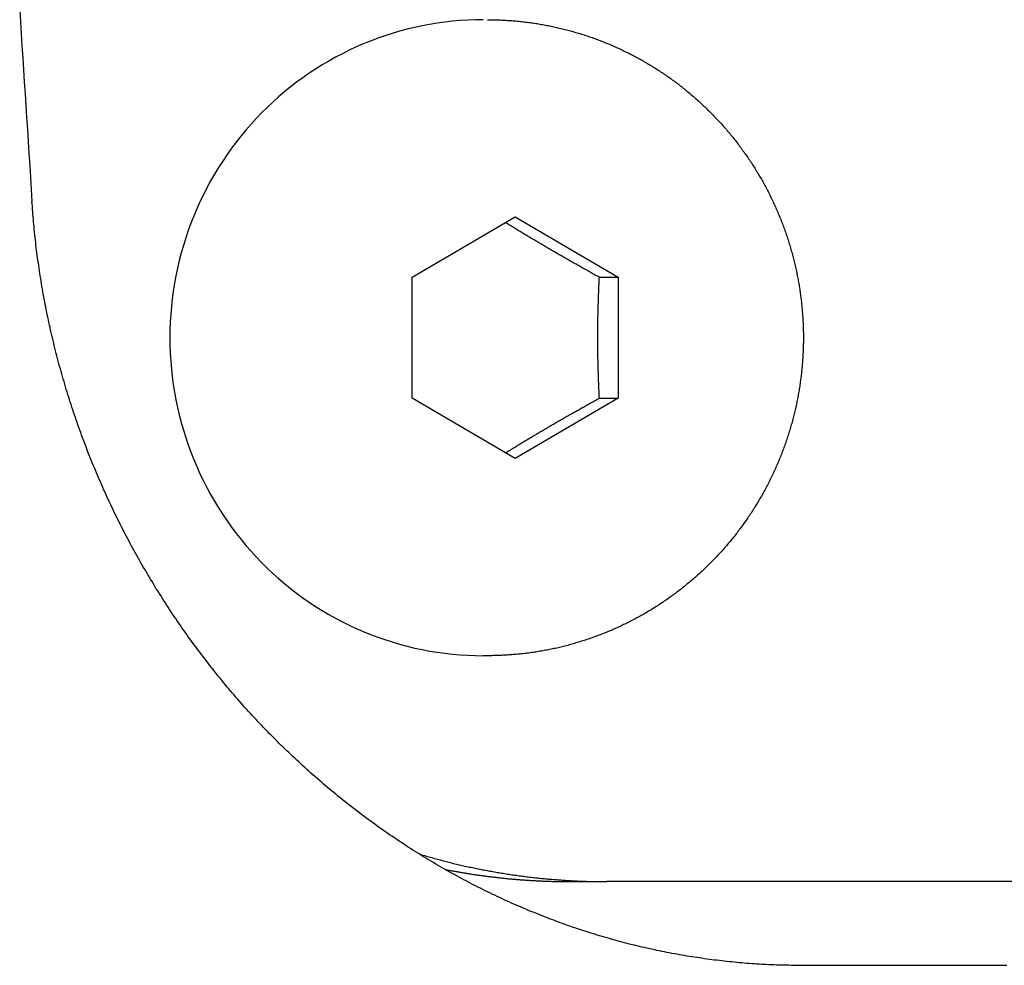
# Model space of a CAD drawing. Extents: x 668 to 3164, y 1007 to 2724.
# Tile 103 of 152: x 2986 to 2998, y 1812 to 1823. Entities that reach past the tile are written whole.
import ezdxf

# ---------------------------------------------------------------- set-up
doc = ezdxf.new("R2010")
doc.units = 0
doc.layers.add('KF_GRAVIS_12_REAR', color=7, linetype='CONTINUOUS')

# ---------------------------------------------------------------- blocks, each defined once
blk = doc.blocks.new('KF_GRAVIS_12_REAR')
at = {"layer": 'KF_GRAVIS_12_REAR'}
for p, q in [((-30.89417, -432.7783), (-29.66315, -432.05662)), ((-29.66315, -432.05662), (-28.43215, -432.77832)), ((-30.89418, -434.22168), (-30.89417, -432.7783)), ((-28.65789, -432.77832), (-28.43215, -432.77832)), ((-28.43215, -432.77832), (-28.43216, -434.2217)), ((-29.66318, -434.94338), (-30.89418, -434.22168)), ((-28.43216, -434.2217), (-29.66318, -434.94338)), ((-28.6579, -434.2217), (-28.43216, -434.2217)), ((-29.9931, -437.3), (-30.04519, -437.3)), ((-29.0021, -440), (-28.56798, -440)), ((26.58125, -440), (-28.56798, -440))]:
    blk.add_line(p, q, dxfattribs=at)
for points in [[(-35.5812, -429.582, 0), (-35.5721, -429.726, 0), (-35.5629, -429.869, 0), (-35.5538, -430.012, 0), (-35.5446, -430.155, 0), (-35.5355, -430.298, 0), (-35.5263, -430.441, 0), (-35.5171, -430.584, 0), (-35.5079, -430.727, 0), (-35.4987, -430.87, 0), (-35.4895, -431.013, 0), (-35.4803, -431.156, 0), (-35.4711, -431.299, 0), (-35.4619, -431.442, 0), (-35.4527, -431.585, 0), (-35.4434, -431.728, 0), (-35.4342, -431.871, 0)], [(-30.0452, -429.7, 0), (-30.137, -429.701, 0), (-30.2288, -429.705, 0), (-30.3205, -429.71, 0), (-30.412, -429.718, 0), (-30.5033, -429.729, 0), (-30.5943, -429.741, 0), (-30.685, -429.756, 0), (-30.7753, -429.773, 0), (-30.8651, -429.792, 0), (-30.9545, -429.814, 0), (-31.0433, -429.838, 0), (-31.1315, -429.864, 0), (-31.2191, -429.892, 0), (-31.3059, -429.922, 0), (-31.392, -429.955, 0), (-31.4773, -429.989, 0), (-31.5617, -430.026, 0), (-31.6452, -430.065, 0), (-31.7278, -430.106, 0), (-31.8093, -430.149, 0), (-31.8897, -430.194, 0), (-31.9691, -430.241, 0), (-32.0473, -430.29, 0), (-32.1243, -430.34, 0), (-32.2, -430.393, 0), (-32.2745, -430.448, 0), (-32.3476, -430.504, 0), (-32.4193, -430.563, 0), (-32.4895, -430.623, 0), (-32.5583, -430.684, 0), (-32.6256, -430.748, 0), (-32.6914, -430.813, 0), (-32.7555, -430.88, 0), (-32.818, -430.948, 0), (-32.8789, -431.018, 0), (-32.938, -431.089, 0), (-32.9954, -431.162, 0), (-33.051, -431.236, 0), (-33.1048, -431.312, 0), (-33.1568, -431.389, 0), (-33.2069, -431.467, 0), (-33.255, -431.546, 0), (-33.3013, -431.627, 0), (-33.3456, -431.709, 0), (-33.3879, -431.791, 0), (-33.4282, -431.875, 0), (-33.4664, -431.96, 0), (-33.5026, -432.046, 0), (-33.5367, -432.132, 0), (-33.5687, -432.22, 0), (-33.5986, -432.308, 0), (-33.6263, -432.397, 0), (-33.6519, -432.486, 0), (-33.6753, -432.577, 0), (-33.6965, -432.667, 0), (-33.7156, -432.759, 0), (-33.7324, -432.85, 0), (-33.747, -432.942, 0), (-33.7593, -433.035, 0), (-33.7694, -433.128, 0), (-33.7773, -433.22, 0), (-33.783, -433.314, 0), (-33.7863, -433.407, 0), (-33.7875, -433.5, 0), (-33.7863, -433.593, 0), (-33.783, -433.686, 0), (-33.7773, -433.78, 0), (-33.7694, -433.872, 0), (-33.7593, -433.965, 0), (-33.747, -434.058, 0), (-33.7324, -434.15, 0), (-33.7156, -434.241, 0), (-33.6965, -434.333, 0), (-33.6753, -434.423, 0), (-33.6519, -434.514, 0), (-33.6263, -434.603, 0), (-33.5986, -434.692, 0), (-33.5687, -434.78, 0), (-33.5367, -434.868, 0), (-33.5026, -434.954, 0), (-33.4664, -435.04, 0), (-33.4282, -435.125, 0), (-33.3879, -435.209, 0), (-33.3456, -435.291, 0), (-33.3013, -435.373, 0), (-33.255, -435.454, 0), (-33.2069, -435.533, 0), (-33.1568, -435.611, 0), (-33.1048, -435.688, 0), (-33.051, -435.764, 0), (-32.9954, -435.838, 0), (-32.938, -435.911, 0), (-32.8789, -435.982, 0), (-32.818, -436.052, 0), (-32.7555, -436.12, 0), (-32.6914, -436.187, 0), (-32.6256, -436.252, 0), (-32.5583, -436.316, 0), (-32.4895, -436.377, 0), (-32.4193, -436.437, 0), (-32.3476, -436.496, 0), (-32.2745, -436.552, 0), (-32.2, -436.607, 0), (-32.1243, -436.66, 0), (-32.0473, -436.71, 0), (-31.9691, -436.759, 0), (-31.8897, -436.806, 0), (-31.8093, -436.851, 0), (-31.7278, -436.894, 0), (-31.6452, -436.935, 0), (-31.5617, -436.974, 0), (-31.4773, -437.011, 0), (-31.392, -437.045, 0), (-31.3059, -437.078, 0), (-31.2191, -437.108, 0), (-31.1315, -437.136, 0), (-31.0433, -437.162, 0), (-30.9545, -437.186, 0), (-30.8651, -437.208, 0), (-30.7753, -437.227, 0), (-30.685, -437.244, 0), (-30.5943, -437.259, 0), (-30.5033, -437.271, 0), (-30.412, -437.282, 0), (-30.3205, -437.29, 0), (-30.2288, -437.295, 0), (-30.137, -437.299, 0), (-30.0452, -437.3, 0)], [(-29.9931, -429.7, 0), (-29.9761, -429.7, 0), (-29.9591, -429.7, 0), (-29.9421, -429.7, 0), (-29.9252, -429.701, 0), (-29.9082, -429.701, 0), (-29.8912, -429.701, 0), (-29.8742, -429.702, 0), (-29.8573, -429.702, 0), (-29.8403, -429.703, 0), (-29.8233, -429.704, 0), (-29.8064, -429.705, 0), (-29.7894, -429.706, 0), (-29.7724, -429.707, 0), (-29.7555, -429.708, 0), (-29.7386, -429.709, 0), (-29.7216, -429.71, 0), (-29.7047, -429.711, 0), (-29.6878, -429.713, 0), (-29.6708, -429.714, 0), (-29.6539, -429.715, 0), (-29.637, -429.717, 0), (-29.6201, -429.719, 0), (-29.6032, -429.72, 0), (-29.5863, -429.722, 0), (-29.5695, -429.724, 0), (-29.5526, -429.726, 0), (-29.5357, -429.728, 0), (-29.5189, -429.73, 0), (-29.502, -429.732, 0), (-29.4852, -429.735, 0), (-29.4684, -429.737, 0), (-29.4516, -429.739, 0), (-29.4348, -429.742, 0), (-29.418, -429.745, 0), (-29.4012, -429.747, 0), (-29.3845, -429.75, 0), (-29.3677, -429.753, 0), (-29.351, -429.756, 0), (-29.3343, -429.759, 0), (-29.3176, -429.762, 0), (-29.3009, -429.765, 0), (-29.2842, -429.768, 0), (-29.2675, -429.771, 0), (-29.2509, -429.774, 0), (-29.2342, -429.778, 0), (-29.2176, -429.781, 0), (-29.201, -429.785, 0), (-29.1844, -429.788, 0), (-29.1679, -429.792, 0), (-29.1513, -429.796, 0), (-29.1348, -429.8, 0), (-29.1183, -429.804, 0), (-29.1018, -429.808, 0), (-29.0853, -429.812, 0), (-29.0688, -429.816, 0), (-29.0524, -429.82, 0), (-29.036, -429.824, 0), (-29.0196, -429.829, 0), (-29.0032, -429.833, 0), (-28.9868, -429.838, 0), (-28.9705, -429.842, 0), (-28.9542, -429.847, 0), (-28.9379, -429.852, 0), (-28.9216, -429.857, 0), (-28.9053, -429.862, 0), (-28.8891, -429.866, 0), (-28.8729, -429.872, 0), (-28.8567, -429.877, 0), (-28.8405, -429.882, 0), (-28.8244, -429.887, 0), (-28.8083, -429.892, 0), (-28.7922, -429.898, 0), (-28.7762, -429.903, 0), (-28.7601, -429.909, 0), (-28.7441, -429.914, 0), (-28.7281, -429.92, 0), (-28.7122, -429.926, 0), (-28.6962, -429.932, 0), (-28.6803, -429.938, 0), (-28.6645, -429.944, 0), (-28.6486, -429.95, 0), (-28.6328, -429.956, 0), (-28.617, -429.962, 0), (-28.6012, -429.968, 0), (-28.5855, -429.975, 0), (-28.5698, -429.981, 0), (-28.5541, -429.988, 0), (-28.5385, -429.994, 0), (-28.5229, -430.001, 0), (-28.5073, -430.007, 0), (-28.4917, -430.014, 0), (-28.4762, -430.021, 0), (-28.4607, -430.028, 0), (-28.4453, -430.035, 0), (-28.4298, -430.042, 0), (-28.4144, -430.049, 0), (-28.3991, -430.056, 0), (-28.3837, -430.063, 0), (-28.3684, -430.071, 0), (-28.3532, -430.078, 0), (-28.3379, -430.086, 0), (-28.3227, -430.093, 0), (-28.3076, -430.101, 0), (-28.2925, -430.108, 0), (-28.2774, -430.116, 0), (-28.2623, -430.124, 0), (-28.2473, -430.132, 0), (-28.2323, -430.14, 0), (-28.2174, -430.148, 0), (-28.2024, -430.156, 0), (-28.1876, -430.164, 0), (-28.1727, -430.172, 0), (-28.1579, -430.18, 0), (-28.1432, -430.189, 0), (-28.1284, -430.197, 0), (-28.1137, -430.206, 0), (-28.0991, -430.214, 0), (-28.0845, -430.223, 0), (-28.0699, -430.231, 0), (-28.0554, -430.24, 0), (-28.0409, -430.249, 0), (-28.0264, -430.258, 0), (-28.012, -430.267, 0), (-27.9976, -430.276, 0), (-27.9833, -430.285, 0), (-27.969, -430.294, 0), (-27.9548, -430.303, 0), (-27.9406, -430.312, 0), (-27.9264, -430.321, 0), (-27.9123, -430.331, 0), (-27.8982, -430.34, 0), (-27.8842, -430.35, 0), (-27.8702, -430.359, 0), (-27.8562, -430.369, 0), (-27.8423, -430.379, 0), (-27.8285, -430.388, 0), (-27.8147, -430.398, 0), (-27.8009, -430.408, 0), (-27.7872, -430.418, 0), (-27.7735, -430.428, 0), (-27.7598, -430.438, 0), (-27.7463, -430.448, 0), (-27.7327, -430.458, 0), (-27.7192, -430.468, 0), (-27.7058, -430.479, 0), (-27.6924, -430.489, 0), (-27.679, -430.5, 0), (-27.6657, -430.51, 0), (-27.6525, -430.521, 0), (-27.6392, -430.531, 0), (-27.6261, -430.542, 0), (-27.613, -430.552, 0), (-27.5999, -430.563, 0), (-27.5869, -430.574, 0), (-27.5739, -430.585, 0), (-27.561, -430.596, 0), (-27.5481, -430.607, 0), (-27.5353, -430.618, 0), (-27.5226, -430.629, 0), (-27.5098, -430.64, 0), (-27.4972, -430.651, 0), (-27.4846, -430.663, 0), (-27.472, -430.674, 0), (-27.4595, -430.685, 0), (-27.447, -430.697, 0), (-27.4346, -430.708, 0), (-27.4222, -430.72, 0), (-27.4099, -430.732, 0), (-27.3977, -430.743, 0), (-27.3855, -430.755, 0), (-27.3733, -430.767, 0), (-27.3612, -430.779, 0), (-27.3492, -430.79, 0), (-27.3372, -430.802, 0), (-27.3253, -430.814, 0), (-27.3134, -430.826, 0), (-27.3015, -430.838, 0), (-27.2898, -430.851, 0), (-27.2781, -430.863, 0), (-27.2664, -430.875, 0), (-27.2548, -430.887, 0), (-27.2432, -430.9, 0), (-27.2317, -430.912, 0), (-27.2203, -430.925, 0), (-27.2089, -430.937, 0), (-27.1976, -430.95, 0), (-27.1863, -430.962, 0), (-27.1751, -430.975, 0), (-27.1639, -430.988, 0), (-27.1528, -431, 0), (-27.1417, -431.013, 0), (-27.1308, -431.026, 0), (-27.1198, -431.039, 0), (-27.1089, -431.052, 0), (-27.0981, -431.065, 0), (-27.0874, -431.078, 0), (-27.0767, -431.091, 0), (-27.066, -431.104, 0), (-27.0554, -431.117, 0), (-27.0449, -431.13, 0), (-27.0345, -431.144, 0), (-27.0241, -431.157, 0), (-27.0137, -431.17, 0), (-27.0034, -431.184, 0), (-26.9932, -431.197, 0), (-26.983, -431.211, 0), (-26.9729, -431.224, 0), (-26.9629, -431.238, 0), (-26.9529, -431.252, 0), (-26.943, -431.265, 0), (-26.9331, -431.279, 0), (-26.9233, -431.293, 0), (-26.9136, -431.307, 0), (-26.9039, -431.32, 0), (-26.8943, -431.334, 0), (-26.8848, -431.348, 0), (-26.8753, -431.362, 0), (-26.8659, -431.376, 0), (-26.8565, -431.39, 0), (-26.8472, -431.404, 0), (-26.838, -431.419, 0), (-26.8288, -431.433, 0), (-26.8197, -431.447, 0), (-26.8107, -431.461, 0), (-26.8017, -431.476, 0), (-26.7928, -431.49, 0), (-26.7839, -431.504, 0), (-26.7752, -431.519, 0), (-26.7664, -431.533, 0), (-26.7578, -431.548, 0), (-26.7492, -431.562, 0), (-26.7407, -431.577, 0), (-26.7322, -431.591, 0), (-26.7238, -431.606, 0), (-26.7155, -431.621, 0), (-26.7072, -431.635, 0), (-26.699, -431.65, 0), (-26.6909, -431.665, 0), (-26.6828, -431.68, 0), (-26.6748, -431.695, 0), (-26.6669, -431.71, 0), (-26.659, -431.724, 0), (-26.6512, -431.739, 0), (-26.6435, -431.754, 0), (-26.6358, -431.769, 0), (-26.6282, -431.785, 0), (-26.6206, -431.8, 0), (-26.6132, -431.815, 0), (-26.6058, -431.83, 0), (-26.5984, -431.845, 0), (-26.5911, -431.86, 0), (-26.5839, -431.876, 0), (-26.5768, -431.891, 0), (-26.5697, -431.906, 0), (-26.5627, -431.922, 0), (-26.5558, -431.937, 0), (-26.5489, -431.952, 0), (-26.5421, -431.968, 0), (-26.5354, -431.983, 0), (-26.5288, -431.999, 0), (-26.5222, -432.014, 0), (-26.5156, -432.03, 0), (-26.5092, -432.046, 0), (-26.5028, -432.061, 0), (-26.4965, -432.077, 0), (-26.4903, -432.092, 0), (-26.4841, -432.108, 0), (-26.478, -432.124, 0), (-26.4719, -432.14, 0), (-26.466, -432.155, 0), (-26.4601, -432.171, 0), (-26.4542, -432.187, 0), (-26.4485, -432.203, 0), (-26.4428, -432.219, 0), (-26.4372, -432.235, 0), (-26.4316, -432.251, 0), (-26.4262, -432.267, 0), (-26.4207, -432.283, 0), (-26.4154, -432.299, 0), (-26.4102, -432.315, 0), (-26.405, -432.331, 0), (-26.3998, -432.347, 0), (-26.3948, -432.363, 0), (-26.3898, -432.379, 0), (-26.3849, -432.395, 0), (-26.3801, -432.411, 0), (-26.3753, -432.427, 0), (-26.3706, -432.444, 0), (-26.366, -432.46, 0), (-26.3615, -432.476, 0), (-26.357, -432.492, 0), (-26.3526, -432.509, 0), (-26.3483, -432.525, 0), (-26.344, -432.541, 0), (-26.3398, -432.557, 0), (-26.3357, -432.574, 0), (-26.3317, -432.59, 0), (-26.3277, -432.607, 0), (-26.3238, -432.623, 0), (-26.32, -432.639, 0), (-26.3162, -432.656, 0), (-26.3126, -432.672, 0), (-26.3089, -432.689, 0), (-26.3054, -432.705, 0), (-26.302, -432.722, 0), (-26.2986, -432.738, 0), (-26.2953, -432.755, 0), (-26.292, -432.771, 0), (-26.2888, -432.788, 0), (-26.2857, -432.804, 0), (-26.2827, -432.821, 0), (-26.2798, -432.838, 0), (-26.2769, -432.854, 0), (-26.2741, -432.871, 0), (-26.2714, -432.887, 0), (-26.2687, -432.904, 0), (-26.2661, -432.921, 0), (-26.2636, -432.937, 0), (-26.2612, -432.954, 0), (-26.2588, -432.971, 0), (-26.2565, -432.988, 0), (-26.2543, -433.004, 0), (-26.2521, -433.021, 0), (-26.2501, -433.038, 0), (-26.2481, -433.054, 0), (-26.2461, -433.071, 0), (-26.2443, -433.088, 0), (-26.2425, -433.105, 0), (-26.2408, -433.121, 0), (-26.2392, -433.138, 0), (-26.2376, -433.155, 0), (-26.2361, -433.172, 0), (-26.2347, -433.189, 0), (-26.2334, -433.205, 0), (-26.2321, -433.222, 0), (-26.2309, -433.239, 0), (-26.2298, -433.256, 0), (-26.2288, -433.273, 0), (-26.2278, -433.289, 0), (-26.2269, -433.306, 0), (-26.2261, -433.323, 0), (-26.2253, -433.34, 0), (-26.2247, -433.357, 0), (-26.2241, -433.374, 0), (-26.2236, -433.39, 0), (-26.2231, -433.407, 0), (-26.2227, -433.424, 0), (-26.2224, -433.441, 0), (-26.2222, -433.458, 0), (-26.2221, -433.475, 0), (-26.222, -433.492, 0), (-26.222, -433.508, 0), (-26.2221, -433.525, 0), (-26.2222, -433.542, 0), (-26.2224, -433.559, 0), (-26.2227, -433.576, 0), (-26.2231, -433.593, 0), (-26.2235, -433.61, 0), (-26.224, -433.626, 0), (-26.2246, -433.643, 0), (-26.2253, -433.66, 0), (-26.2261, -433.677, 0), (-26.2269, -433.694, 0), (-26.2278, -433.711, 0), (-26.2287, -433.727, 0), (-26.2298, -433.744, 0), (-26.2309, -433.761, 0), (-26.2321, -433.778, 0), (-26.2333, -433.795, 0), (-26.2347, -433.811, 0), (-26.2361, -433.828, 0), (-26.2376, -433.845, 0), (-26.2391, -433.862, 0), (-26.2408, -433.879, 0), (-26.2425, -433.895, 0), (-26.2443, -433.912, 0), (-26.2461, -433.929, 0), (-26.248, -433.946, 0), (-26.25, -433.962, 0), (-26.2521, -433.979, 0), (-26.2543, -433.996, 0), (-26.2565, -434.012, 0), (-26.2588, -434.029, 0), (-26.2612, -434.046, 0), (-26.2636, -434.063, 0), (-26.2661, -434.079, 0), (-26.2687, -434.096, 0), (-26.2714, -434.113, 0), (-26.2741, -434.129, 0), (-26.2769, -434.146, 0), (-26.2798, -434.162, 0), (-26.2827, -434.179, 0), (-26.2858, -434.196, 0), (-26.2889, -434.212, 0), (-26.292, -434.229, 0), (-26.2953, -434.245, 0), (-26.2986, -434.262, 0), (-26.302, -434.278, 0), (-26.3054, -434.295, 0), (-26.309, -434.311, 0), (-26.3126, -434.328, 0), (-26.3163, -434.344, 0), (-26.32, -434.361, 0), (-26.3238, -434.377, 0), (-26.3277, -434.393, 0), (-26.3317, -434.41, 0), (-26.3358, -434.426, 0), (-26.3399, -434.443, 0), (-26.344, -434.459, 0), (-26.3483, -434.475, 0), (-26.3526, -434.491, 0), (-26.357, -434.508, 0), (-26.3615, -434.524, 0), (-26.366, -434.54, 0), (-26.3707, -434.556, 0), (-26.3753, -434.573, 0), (-26.3801, -434.589, 0), (-26.3849, -434.605, 0), (-26.3898, -434.621, 0), (-26.3948, -434.637, 0), (-26.3999, -434.653, 0), (-26.405, -434.669, 0), (-26.4102, -434.685, 0), (-26.4154, -434.701, 0), (-26.4207, -434.717, 0), (-26.4261, -434.733, 0), (-26.4316, -434.749, 0), (-26.4372, -434.765, 0), (-26.4428, -434.781, 0), (-26.4485, -434.797, 0), (-26.4542, -434.813, 0), (-26.46, -434.829, 0), (-26.4659, -434.845, 0), (-26.4719, -434.86, 0), (-26.4779, -434.876, 0), (-26.484, -434.892, 0), (-26.4902, -434.908, 0), (-26.4965, -434.923, 0), (-26.5028, -434.939, 0), (-26.5092, -434.954, 0), (-26.5156, -434.97, 0), (-26.5221, -434.986, 0), (-26.5287, -435.001, 0), (-26.5354, -435.017, 0), (-26.5421, -435.032, 0), (-26.5489, -435.048, 0), (-26.5558, -435.063, 0), (-26.5627, -435.078, 0), (-26.5697, -435.094, 0), (-26.5768, -435.109, 0), (-26.5839, -435.124, 0), (-26.5911, -435.14, 0), (-26.5984, -435.155, 0), (-26.6057, -435.17, 0), (-26.6131, -435.185, 0), (-26.6206, -435.2, 0), (-26.6282, -435.215, 0), (-26.6358, -435.231, 0), (-26.6435, -435.246, 0), (-26.6512, -435.261, 0), (-26.659, -435.275, 0), (-26.6669, -435.29, 0), (-26.6748, -435.305, 0), (-26.6828, -435.32, 0), (-26.6909, -435.335, 0), (-26.699, -435.35, 0), (-26.7072, -435.365, 0), (-26.7155, -435.379, 0), (-26.7238, -435.394, 0), (-26.7322, -435.409, 0), (-26.7407, -435.423, 0), (-26.7492, -435.438, 0), (-26.7578, -435.452, 0), (-26.7665, -435.467, 0), (-26.7752, -435.481, 0), (-26.784, -435.496, 0), (-26.7928, -435.51, 0), (-26.8017, -435.524, 0), (-26.8107, -435.539, 0), (-26.8198, -435.553, 0), (-26.8289, -435.567, 0), (-26.838, -435.581, 0), (-26.8473, -435.596, 0), (-26.8566, -435.61, 0), (-26.8659, -435.624, 0), (-26.8753, -435.638, 0), (-26.8848, -435.652, 0), (-26.8944, -435.666, 0), (-26.904, -435.68, 0), (-26.9136, -435.693, 0), (-26.9234, -435.707, 0), (-26.9332, -435.721, 0), (-26.943, -435.735, 0), (-26.9529, -435.748, 0), (-26.9629, -435.762, 0), (-26.9729, -435.776, 0), (-26.983, -435.789, 0), (-26.9932, -435.803, 0), (-27.0034, -435.816, 0), (-27.0137, -435.83, 0), (-27.024, -435.843, 0), (-27.0344, -435.856, 0), (-27.0449, -435.87, 0), (-27.0554, -435.883, 0), (-27.066, -435.896, 0), (-27.0766, -435.909, 0), (-27.0873, -435.922, 0), (-27.0981, -435.935, 0), (-27.1089, -435.948, 0), (-27.1198, -435.961, 0), (-27.1307, -435.974, 0), (-27.1417, -435.987, 0), (-27.1528, -436, 0), (-27.1639, -436.012, 0), (-27.175, -436.025, 0), (-27.1862, -436.038, 0), (-27.1975, -436.05, 0), (-27.2089, -436.063, 0), (-27.2202, -436.075, 0), (-27.2317, -436.088, 0), (-27.2432, -436.1, 0), (-27.2547, -436.113, 0), (-27.2664, -436.125, 0), (-27.278, -436.137, 0), (-27.2898, -436.149, 0), (-27.3015, -436.162, 0), (-27.3134, -436.174, 0), (-27.3252, -436.186, 0), (-27.3372, -436.198, 0), (-27.3492, -436.21, 0), (-27.3612, -436.221, 0), (-27.3733, -436.233, 0), (-27.3855, -436.245, 0), (-27.3977, -436.257, 0), (-27.4099, -436.268, 0), (-27.4223, -436.28, 0), (-27.4346, -436.292, 0), (-27.447, -436.303, 0), (-27.4595, -436.315, 0), (-27.472, -436.326, 0), (-27.4846, -436.337, 0), (-27.4972, -436.349, 0), (-27.5099, -436.36, 0), (-27.5226, -436.371, 0), (-27.5354, -436.382, 0), (-27.5482, -436.393, 0), (-27.561, -436.404, 0), (-27.574, -436.415, 0), (-27.5869, -436.426, 0), (-27.5999, -436.437, 0), (-27.613, -436.447, 0), (-27.6261, -436.458, 0), (-27.6393, -436.469, 0), (-27.6525, -436.479, 0), (-27.6658, -436.49, 0), (-27.6791, -436.5, 0), (-27.6924, -436.511, 0), (-27.7058, -436.521, 0), (-27.7193, -436.532, 0), (-27.7327, -436.542, 0), (-27.7463, -436.552, 0), (-27.7599, -436.562, 0), (-27.7735, -436.572, 0), (-27.7872, -436.582, 0), (-27.8009, -436.592, 0), (-27.8147, -436.602, 0), (-27.8285, -436.612, 0), (-27.8423, -436.621, 0), (-27.8562, -436.631, 0), (-27.8702, -436.641, 0), (-27.8842, -436.65, 0), (-27.8982, -436.66, 0), (-27.9123, -436.669, 0), (-27.9264, -436.679, 0), (-27.9406, -436.688, 0), (-27.9548, -436.697, 0), (-27.969, -436.706, 0), (-27.9833, -436.715, 0), (-27.9976, -436.724, 0), (-28.012, -436.733, 0), (-28.0264, -436.742, 0), (-28.0409, -436.751, 0), (-28.0553, -436.76, 0), (-28.0699, -436.769, 0), (-28.0844, -436.777, 0), (-28.0991, -436.786, 0), (-28.1137, -436.794, 0), (-28.1284, -436.803, 0), (-28.1431, -436.811, 0), (-28.1579, -436.82, 0), (-28.1727, -436.828, 0), (-28.1875, -436.836, 0), (-28.2024, -436.844, 0), (-28.2173, -436.852, 0), (-28.2323, -436.86, 0), (-28.2473, -436.868, 0), (-28.2623, -436.876, 0), (-28.2774, -436.884, 0), (-28.2924, -436.892, 0), (-28.3076, -436.899, 0), (-28.3227, -436.907, 0), (-28.3379, -436.914, 0), (-28.3532, -436.922, 0), (-28.3684, -436.929, 0), (-28.3837, -436.936, 0), (-28.3991, -436.944, 0), (-28.4144, -436.951, 0), (-28.4298, -436.958, 0), (-28.4453, -436.965, 0), (-28.4607, -436.972, 0), (-28.4762, -436.979, 0), (-28.4917, -436.986, 0), (-28.5073, -436.993, 0), (-28.5229, -436.999, 0), (-28.5385, -437.006, 0), (-28.5542, -437.012, 0), (-28.5698, -437.019, 0), (-28.5855, -437.025, 0), (-28.6013, -437.032, 0), (-28.617, -437.038, 0), (-28.6328, -437.044, 0), (-28.6486, -437.05, 0), (-28.6645, -437.056, 0), (-28.6804, -437.062, 0), (-28.6963, -437.068, 0), (-28.7122, -437.074, 0), (-28.7282, -437.08, 0), (-28.7441, -437.085, 0), (-28.7601, -437.091, 0), (-28.7762, -437.097, 0), (-28.7922, -437.102, 0), (-28.8083, -437.108, 0), (-28.8244, -437.113, 0), (-28.8406, -437.118, 0), (-28.8567, -437.123, 0), (-28.8729, -437.128, 0), (-28.8891, -437.134, 0), (-28.9053, -437.138, 0), (-28.9216, -437.143, 0), (-28.9379, -437.148, 0), (-28.9542, -437.153, 0), (-28.9705, -437.158, 0), (-28.9868, -437.162, 0), (-29.0032, -437.167, 0), (-29.0195, -437.171, 0), (-29.0359, -437.176, 0), (-29.0524, -437.18, 0), (-29.0688, -437.184, 0), (-29.0853, -437.188, 0), (-29.1017, -437.192, 0), (-29.1182, -437.196, 0), (-29.1348, -437.2, 0), (-29.1513, -437.204, 0), (-29.1678, -437.208, 0), (-29.1844, -437.212, 0), (-29.201, -437.215, 0), (-29.2176, -437.219, 0), (-29.2342, -437.222, 0), (-29.2509, -437.226, 0), (-29.2675, -437.229, 0), (-29.2842, -437.232, 0), (-29.3008, -437.235, 0), (-29.3175, -437.238, 0), (-29.3342, -437.242, 0), (-29.351, -437.244, 0), (-29.3677, -437.247, 0), (-29.3845, -437.25, 0), (-29.4012, -437.253, 0), (-29.418, -437.256, 0), (-29.4348, -437.258, 0), (-29.4516, -437.261, 0), (-29.4684, -437.263, 0), (-29.4852, -437.265, 0), (-29.502, -437.268, 0), (-29.5189, -437.27, 0), (-29.5357, -437.272, 0), (-29.5526, -437.274, 0), (-29.5694, -437.276, 0), (-29.5863, -437.278, 0), (-29.6032, -437.28, 0), (-29.6201, -437.281, 0), (-29.637, -437.283, 0), (-29.6539, -437.285, 0), (-29.6708, -437.286, 0), (-29.6877, -437.287, 0), (-29.7047, -437.289, 0), (-29.7216, -437.29, 0), (-29.7385, -437.291, 0), (-29.7555, -437.292, 0), (-29.7724, -437.293, 0), (-29.7894, -437.294, 0), (-29.8064, -437.295, 0), (-29.8233, -437.296, 0), (-29.8403, -437.297, 0), (-29.8573, -437.298, 0), (-29.8742, -437.298, 0), (-29.8912, -437.299, 0), (-29.9082, -437.299, 0), (-29.9252, -437.299, 0), (-29.9421, -437.3, 0), (-29.9591, -437.3, 0), (-29.9761, -437.3, 0), (-29.9931, -437.3, 0)], [(-26.2779, -441, 0), (-26.3072, -441, 0), (-26.3366, -441, 0), (-26.3659, -441, 0), (-26.3953, -440.999, 0), (-26.4247, -440.999, 0), (-26.4541, -440.998, 0), (-26.4836, -440.997, 0), (-26.513, -440.996, 0), (-26.5425, -440.996, 0), (-26.572, -440.995, 0), (-26.6015, -440.993, 0), (-26.6311, -440.992, 0), (-26.6606, -440.991, 0), (-26.6902, -440.989, 0), (-26.7198, -440.988, 0), (-26.7494, -440.986, 0), (-26.779, -440.984, 0), (-26.8086, -440.982, 0), (-26.8382, -440.98, 0), (-26.8679, -440.978, 0), (-26.8976, -440.976, 0), (-26.9272, -440.973, 0), (-26.9569, -440.971, 0), (-26.9866, -440.968, 0), (-27.0163, -440.966, 0), (-27.0461, -440.963, 0), (-27.0758, -440.96, 0), (-27.1056, -440.957, 0), (-27.1353, -440.954, 0), (-27.1651, -440.951, 0), (-27.1948, -440.947, 0), (-27.2246, -440.944, 0), (-27.2544, -440.94, 0), (-27.2842, -440.937, 0), (-27.314, -440.933, 0), (-27.3438, -440.929, 0), (-27.3736, -440.925, 0), (-27.4035, -440.921, 0), (-27.4333, -440.916, 0), (-27.4631, -440.912, 0), (-27.4929, -440.908, 0), (-27.5228, -440.903, 0), (-27.5526, -440.898, 0), (-27.5825, -440.894, 0), (-27.6123, -440.889, 0), (-27.6422, -440.884, 0), (-27.672, -440.879, 0), (-27.7019, -440.873, 0), (-27.7317, -440.868, 0), (-27.7615, -440.862, 0), (-27.7914, -440.857, 0), (-27.8212, -440.851, 0), (-27.8511, -440.845, 0), (-27.8809, -440.839, 0), (-27.9108, -440.833, 0), (-27.9406, -440.827, 0), (-27.9705, -440.821, 0), (-28.0003, -440.815, 0), (-28.0301, -440.808, 0), (-28.0599, -440.802, 0), (-28.0897, -440.795, 0), (-28.1196, -440.788, 0), (-28.1494, -440.781, 0), (-28.1792, -440.774, 0), (-28.209, -440.767, 0), (-28.2387, -440.76, 0), (-28.2685, -440.753, 0), (-28.2983, -440.745, 0), (-28.3281, -440.737, 0), (-28.3578, -440.73, 0), (-28.3875, -440.722, 0), (-28.4173, -440.714, 0), (-28.447, -440.706, 0), (-28.4767, -440.698, 0), (-28.5064, -440.69, 0), (-28.5361, -440.681, 0), (-28.5658, -440.673, 0), (-28.5954, -440.664, 0), (-28.6251, -440.655, 0), (-28.6547, -440.647, 0), (-28.6843, -440.638, 0), (-28.7139, -440.629, 0), (-28.7435, -440.62, 0), (-28.7731, -440.61, 0), (-28.8027, -440.601, 0), (-28.8322, -440.591, 0), (-28.8617, -440.582, 0), (-28.8912, -440.572, 0), (-28.9207, -440.562, 0), (-28.9502, -440.552, 0), (-28.9796, -440.542, 0), (-29.0091, -440.532, 0), (-29.0385, -440.522, 0), (-29.0678, -440.511, 0), (-29.0972, -440.501, 0), (-29.1265, -440.49, 0), (-29.1558, -440.48, 0), (-29.1851, -440.469, 0), (-29.2144, -440.458, 0), (-29.2436, -440.447, 0), (-29.2728, -440.436, 0), (-29.302, -440.424, 0), (-29.3312, -440.413, 0), (-29.3603, -440.402, 0), (-29.3894, -440.39, 0), (-29.4185, -440.378, 0), (-29.4476, -440.366, 0), (-29.4766, -440.355, 0), (-29.5056, -440.343, 0), (-29.5346, -440.33, 0), (-29.5635, -440.318, 0), (-29.5925, -440.306, 0), (-29.6214, -440.293, 0), (-29.6502, -440.281, 0), (-29.6791, -440.268, 0), (-29.7079, -440.255, 0), (-29.7366, -440.242, 0), (-29.7654, -440.229, 0), (-29.7941, -440.216, 0), (-29.8228, -440.203, 0), (-29.8514, -440.19, 0), (-29.88, -440.176, 0), (-29.9086, -440.163, 0), (-29.9372, -440.149, 0), (-29.9657, -440.135, 0), (-29.9942, -440.122, 0), (-30.0226, -440.108, 0), (-30.051, -440.094, 0), (-30.0794, -440.079, 0), (-30.1078, -440.065, 0), (-30.1361, -440.051, 0), (-30.1644, -440.036, 0), (-30.1926, -440.022, 0), (-30.2208, -440.007, 0), (-30.249, -439.992, 0), (-30.2771, -439.977, 0), (-30.3052, -439.962, 0), (-30.3333, -439.947, 0), (-30.3613, -439.932, 0), (-30.3893, -439.916, 0), (-30.4172, -439.901, 0), (-30.4451, -439.885, 0), (-30.473, -439.87, 0), (-30.5008, -439.854, 0), (-30.5286, -439.838, 0), (-30.5563, -439.822, 0), (-30.584, -439.806, 0), (-30.6117, -439.79, 0), (-30.6393, -439.773, 0), (-30.6669, -439.757, 0), (-30.6944, -439.741, 0), (-30.7219, -439.724, 0), (-30.7494, -439.707, 0), (-30.7768, -439.69, 0), (-30.8042, -439.673, 0), (-30.8315, -439.656, 0), (-30.8588, -439.639, 0), (-30.886, -439.622, 0), (-30.9132, -439.605, 0), (-30.9404, -439.587, 0), (-30.9675, -439.57, 0), (-30.9945, -439.552, 0), (-31.0215, -439.534, 0), (-31.0485, -439.516, 0), (-31.0754, -439.498, 0), (-31.1023, -439.48, 0), (-31.1291, -439.462, 0), (-31.1559, -439.444, 0), (-31.1826, -439.426, 0), (-31.2093, -439.407, 0), (-31.2359, -439.389, 0), (-31.2624, -439.37, 0), (-31.2889, -439.351, 0), (-31.3154, -439.332, 0), (-31.3417, -439.313, 0), (-31.3681, -439.294, 0), (-31.3943, -439.275, 0), (-31.4205, -439.256, 0), (-31.4466, -439.236, 0), (-31.4727, -439.217, 0), (-31.4987, -439.198, 0), (-31.5247, -439.178, 0), (-31.5506, -439.158, 0), (-31.5764, -439.138, 0), (-31.6021, -439.119, 0), (-31.6278, -439.099, 0), (-31.6535, -439.078, 0), (-31.679, -439.058, 0), (-31.7045, -439.038, 0), (-31.73, -439.018, 0), (-31.7554, -438.997, 0), (-31.7807, -438.977, 0), (-31.8059, -438.956, 0), (-31.8311, -438.935, 0), (-31.8562, -438.915, 0), (-31.8813, -438.894, 0), (-31.9062, -438.873, 0), (-31.9311, -438.852, 0), (-31.956, -438.831, 0), (-31.9808, -438.809, 0), (-32.0055, -438.788, 0), (-32.0301, -438.767, 0), (-32.0547, -438.745, 0), (-32.0792, -438.724, 0), (-32.1036, -438.702, 0), (-32.128, -438.68, 0), (-32.1523, -438.658, 0), (-32.1765, -438.636, 0), (-32.2007, -438.614, 0), (-32.2247, -438.592, 0), (-32.2488, -438.57, 0), (-32.2727, -438.548, 0), (-32.2966, -438.526, 0), (-32.3204, -438.503, 0), (-32.3441, -438.481, 0), (-32.3677, -438.458, 0), (-32.3913, -438.435, 0), (-32.4148, -438.413, 0), (-32.4383, -438.39, 0), (-32.4616, -438.367, 0), (-32.4849, -438.344, 0), (-32.5081, -438.321, 0), (-32.5312, -438.298, 0), (-32.5543, -438.275, 0), (-32.5773, -438.251, 0), (-32.6002, -438.228, 0), (-32.623, -438.204, 0), (-32.6458, -438.181, 0), (-32.6684, -438.157, 0), (-32.691, -438.134, 0), (-32.7135, -438.11, 0), (-32.736, -438.086, 0), (-32.7584, -438.062, 0), (-32.7806, -438.038, 0), (-32.8029, -438.014, 0), (-32.825, -437.99, 0), (-32.847, -437.966, 0), (-32.869, -437.941, 0), (-32.8909, -437.917, 0), (-32.9127, -437.893, 0), (-32.9344, -437.868, 0), (-32.9561, -437.844, 0), (-32.9776, -437.819, 0), (-32.9991, -437.794, 0), (-33.0205, -437.769, 0), (-33.0418, -437.745, 0), (-33.0631, -437.72, 0), (-33.0842, -437.695, 0), (-33.1053, -437.67, 0), (-33.1263, -437.644, 0), (-33.1472, -437.619, 0), (-33.168, -437.594, 0), (-33.1888, -437.568, 0), (-33.2095, -437.543, 0), (-33.2301, -437.517, 0), (-33.2506, -437.492, 0), (-33.271, -437.466, 0), (-33.2913, -437.44, 0), (-33.3116, -437.415, 0), (-33.3318, -437.389, 0), (-33.3519, -437.363, 0), (-33.3719, -437.337, 0), (-33.3918, -437.311, 0), (-33.4117, -437.284, 0), (-33.4314, -437.258, 0), (-33.4511, -437.232, 0), (-33.4707, -437.206, 0), (-33.4902, -437.179, 0), (-33.5096, -437.153, 0), (-33.529, -437.126, 0), (-33.5482, -437.099, 0), (-33.5674, -437.073, 0), (-33.5865, -437.046, 0), (-33.6055, -437.019, 0), (-33.6244, -436.992, 0), (-33.6432, -436.965, 0), (-33.6619, -436.938, 0), (-33.6806, -436.911, 0), (-33.6991, -436.884, 0), (-33.7176, -436.857, 0), (-33.7359, -436.83, 0), (-33.7542, -436.802, 0), (-33.7724, -436.775, 0), (-33.7905, -436.748, 0), (-33.8085, -436.72, 0), (-33.8265, -436.693, 0), (-33.8443, -436.665, 0), (-33.8621, -436.638, 0), (-33.8797, -436.61, 0), (-33.8973, -436.582, 0), (-33.9147, -436.554, 0), (-33.9321, -436.526, 0), (-33.9494, -436.499, 0), (-33.9666, -436.471, 0), (-33.9837, -436.443, 0), (-34.0007, -436.415, 0), (-34.0176, -436.387, 0), (-34.0344, -436.358, 0), (-34.0511, -436.33, 0), (-34.0678, -436.302, 0), (-34.0843, -436.274, 0), (-34.1007, -436.246, 0), (-34.1171, -436.217, 0), (-34.1333, -436.189, 0), (-34.1495, -436.16, 0), (-34.1655, -436.132, 0), (-34.1815, -436.103, 0), (-34.1973, -436.075, 0), (-34.2131, -436.046, 0), (-34.2288, -436.018, 0), (-34.2443, -435.989, 0), (-34.2598, -435.96, 0), (-34.2751, -435.931, 0), (-34.2904, -435.903, 0), (-34.3056, -435.874, 0), (-34.3207, -435.845, 0), (-34.3356, -435.816, 0), (-34.3505, -435.787, 0), (-34.3653, -435.758, 0), (-34.3799, -435.729, 0), (-34.3945, -435.7, 0), (-34.409, -435.671, 0), (-34.4233, -435.642, 0), (-34.4376, -435.613, 0), (-34.4517, -435.584, 0), (-34.4658, -435.554, 0), (-34.4798, -435.525, 0), (-34.4936, -435.496, 0), (-34.5074, -435.467, 0), (-34.521, -435.437, 0), (-34.5345, -435.408, 0), (-34.548, -435.379, 0), (-34.5613, -435.349, 0), (-34.5746, -435.32, 0), (-34.5877, -435.29, 0), (-34.6008, -435.261, 0), (-34.6138, -435.231, 0), (-34.6266, -435.202, 0), (-34.6394, -435.172, 0), (-34.6521, -435.142, 0), (-34.6646, -435.113, 0), (-34.6771, -435.083, 0), (-34.6895, -435.053, 0), (-34.7017, -435.024, 0), (-34.7139, -434.994, 0), (-34.726, -434.964, 0), (-34.738, -434.934, 0), (-34.7499, -434.904, 0), (-34.7617, -434.874, 0), (-34.7734, -434.844, 0), (-34.7849, -434.814, 0), (-34.7964, -434.784, 0), (-34.8078, -434.754, 0), (-34.8191, -434.724, 0), (-34.8303, -434.694, 0), (-34.8414, -434.664, 0), (-34.8524, -434.633, 0), (-34.8633, -434.603, 0), (-34.8741, -434.573, 0), (-34.8849, -434.543, 0), (-34.8955, -434.513, 0), (-34.906, -434.482, 0), (-34.9164, -434.452, 0), (-34.9267, -434.422, 0), (-34.9369, -434.391, 0), (-34.947, -434.361, 0), (-34.957, -434.33, 0), (-34.967, -434.3, 0), (-34.9768, -434.27, 0), (-34.9865, -434.239, 0), (-34.9961, -434.209, 0), (-35.0056, -434.178, 0), (-35.0151, -434.148, 0), (-35.0244, -434.117, 0), (-35.0336, -434.086, 0), (-35.0427, -434.056, 0), (-35.0517, -434.025, 0), (-35.0607, -433.995, 0), (-35.0695, -433.964, 0), (-35.0782, -433.933, 0), (-35.0868, -433.903, 0), (-35.0954, -433.872, 0), (-35.1038, -433.841, 0), (-35.1121, -433.811, 0), (-35.1203, -433.78, 0), (-35.1285, -433.749, 0), (-35.1365, -433.718, 0), (-35.1444, -433.688, 0), (-35.1523, -433.657, 0), (-35.16, -433.626, 0), (-35.1676, -433.595, 0), (-35.1751, -433.564, 0), (-35.1826, -433.534, 0), (-35.1899, -433.503, 0), (-35.1971, -433.472, 0), (-35.2042, -433.441, 0), (-35.2113, -433.41, 0), (-35.2182, -433.379, 0), (-35.225, -433.349, 0), (-35.2317, -433.318, 0), (-35.2383, -433.287, 0), (-35.2449, -433.256, 0), (-35.2513, -433.225, 0), (-35.2576, -433.194, 0), (-35.2638, -433.163, 0), (-35.2699, -433.132, 0), (-35.276, -433.102, 0), (-35.2819, -433.071, 0), (-35.2877, -433.04, 0), (-35.2934, -433.009, 0), (-35.299, -432.978, 0), (-35.3045, -432.947, 0), (-35.3099, -432.916, 0), (-35.3152, -432.885, 0), (-35.3204, -432.854, 0), (-35.3255, -432.824, 0), (-35.3305, -432.793, 0), (-35.3354, -432.762, 0), (-35.3402, -432.731, 0), (-35.3449, -432.7, 0), (-35.3495, -432.669, 0), (-35.354, -432.638, 0), (-35.3584, -432.607, 0), (-35.3627, -432.577, 0), (-35.3669, -432.546, 0), (-35.371, -432.515, 0), (-35.375, -432.484, 0), (-35.3789, -432.453, 0), (-35.3827, -432.422, 0), (-35.3864, -432.392, 0), (-35.39, -432.361, 0), (-35.3935, -432.33, 0), (-35.3969, -432.299, 0), (-35.4002, -432.269, 0), (-35.4034, -432.238, 0), (-35.4065, -432.207, 0), (-35.4095, -432.177, 0), (-35.4124, -432.146, 0), (-35.4152, -432.115, 0), (-35.4179, -432.085, 0), (-35.4206, -432.054, 0), (-35.4231, -432.023, 0), (-35.4255, -431.993, 0), (-35.4278, -431.962, 0), (-35.43, -431.932, 0), (-35.4321, -431.901, 0), (-35.4342, -431.871, 0)], [(-28.6579, -432.778, 0), (-28.6723, -432.77, 0), (-28.6866, -432.762, 0), (-28.7008, -432.755, 0), (-28.7148, -432.747, 0), (-28.7288, -432.739, 0), (-28.7426, -432.731, 0), (-28.7563, -432.724, 0), (-28.7698, -432.716, 0), (-28.7833, -432.709, 0), (-28.7966, -432.701, 0), (-28.8099, -432.694, 0), (-28.823, -432.686, 0), (-28.8361, -432.679, 0), (-28.849, -432.672, 0), (-28.8619, -432.665, 0), (-28.8747, -432.657, 0), (-28.8874, -432.65, 0), (-28.9, -432.643, 0), (-28.9125, -432.636, 0), (-28.9249, -432.629, 0), (-28.9373, -432.622, 0), (-28.9496, -432.615, 0), (-28.9618, -432.608, 0), (-28.9739, -432.601, 0), (-28.986, -432.594, 0), (-28.998, -432.588, 0), (-29.01, -432.581, 0), (-29.0218, -432.574, 0), (-29.0337, -432.567, 0), (-29.0454, -432.561, 0), (-29.0571, -432.554, 0), (-29.0688, -432.547, 0), (-29.0804, -432.541, 0), (-29.092, -432.534, 0), (-29.1035, -432.527, 0), (-29.115, -432.521, 0), (-29.1264, -432.514, 0), (-29.1378, -432.508, 0), (-29.1491, -432.501, 0), (-29.1605, -432.494, 0), (-29.1717, -432.488, 0), (-29.183, -432.481, 0), (-29.1942, -432.475, 0), (-29.2054, -432.468, 0), (-29.2165, -432.462, 0), (-29.2277, -432.456, 0), (-29.2388, -432.449, 0), (-29.2499, -432.443, 0), (-29.2609, -432.436, 0), (-29.272, -432.43, 0), (-29.283, -432.423, 0), (-29.294, -432.417, 0), (-29.305, -432.41, 0), (-29.316, -432.404, 0), (-29.327, -432.397, 0), (-29.338, -432.391, 0), (-29.349, -432.384, 0), (-29.3599, -432.378, 0), (-29.3709, -432.371, 0), (-29.3818, -432.365, 0), (-29.3928, -432.359, 0), (-29.4038, -432.352, 0), (-29.4147, -432.345, 0), (-29.4257, -432.339, 0), (-29.4367, -432.332, 0), (-29.4477, -432.326, 0), (-29.4587, -432.319, 0), (-29.4697, -432.313, 0), (-29.4807, -432.306, 0), (-29.4918, -432.3, 0), (-29.5028, -432.293, 0), (-29.5139, -432.286, 0), (-29.525, -432.28, 0), (-29.5362, -432.273, 0), (-29.5473, -432.266, 0), (-29.5585, -432.259, 0), (-29.5697, -432.253, 0), (-29.581, -432.246, 0), (-29.5923, -432.239, 0), (-29.6036, -432.232, 0), (-29.615, -432.225, 0), (-29.6264, -432.218, 0), (-29.6378, -432.211, 0), (-29.6493, -432.204, 0), (-29.6608, -432.197, 0), (-29.6724, -432.19, 0), (-29.684, -432.183, 0), (-29.6957, -432.176, 0), (-29.7075, -432.169, 0), (-29.7193, -432.162, 0), (-29.7311, -432.154, 0), (-29.743, -432.147, 0), (-29.755, -432.14, 0), (-29.7671, -432.132, 0), (-29.7792, -432.125, 0)], [(-28.6579, -434.222, 0), (-28.6588, -434.204, 0), (-28.6596, -434.187, 0), (-28.6604, -434.17, 0), (-28.6612, -434.153, 0), (-28.662, -434.136, 0), (-28.6628, -434.119, 0), (-28.6635, -434.103, 0), (-28.6642, -434.086, 0), (-28.6649, -434.07, 0), (-28.6655, -434.054, 0), (-28.6662, -434.038, 0), (-28.6668, -434.022, 0), (-28.6674, -434.006, 0), (-28.668, -433.99, 0), (-28.6686, -433.974, 0), (-28.6691, -433.959, 0), (-28.6696, -433.943, 0), (-28.6702, -433.928, 0), (-28.6706, -433.913, 0), (-28.6711, -433.897, 0), (-28.6716, -433.882, 0), (-28.672, -433.867, 0), (-28.6724, -433.852, 0), (-28.6728, -433.837, 0), (-28.6732, -433.823, 0), (-28.6735, -433.808, 0), (-28.6739, -433.793, 0), (-28.6742, -433.778, 0), (-28.6745, -433.764, 0), (-28.6748, -433.749, 0), (-28.6751, -433.735, 0), (-28.6754, -433.72, 0), (-28.6756, -433.706, 0), (-28.6758, -433.692, 0), (-28.676, -433.677, 0), (-28.6762, -433.663, 0), (-28.6764, -433.649, 0), (-28.6766, -433.634, 0), (-28.6767, -433.62, 0), (-28.6768, -433.606, 0), (-28.6769, -433.592, 0), (-28.677, -433.578, 0), (-28.6771, -433.564, 0), (-28.6772, -433.549, 0), (-28.6772, -433.535, 0), (-28.6773, -433.521, 0), (-28.6773, -433.507, 0), (-28.6773, -433.493, 0), (-28.6773, -433.479, 0), (-28.6772, -433.465, 0), (-28.6772, -433.451, 0), (-28.6771, -433.437, 0), (-28.677, -433.422, 0), (-28.6769, -433.408, 0), (-28.6768, -433.394, 0), (-28.6767, -433.38, 0), (-28.6766, -433.366, 0), (-28.6764, -433.351, 0), (-28.6762, -433.337, 0), (-28.676, -433.323, 0), (-28.6758, -433.309, 0), (-28.6756, -433.294, 0), (-28.6754, -433.28, 0), (-28.6751, -433.265, 0), (-28.6748, -433.251, 0), (-28.6745, -433.236, 0), (-28.6742, -433.222, 0), (-28.6739, -433.207, 0), (-28.6735, -433.192, 0), (-28.6732, -433.178, 0), (-28.6728, -433.163, 0), (-28.6724, -433.148, 0), (-28.672, -433.133, 0), (-28.6716, -433.118, 0), (-28.6711, -433.103, 0), (-28.6706, -433.087, 0), (-28.6701, -433.072, 0), (-28.6696, -433.057, 0), (-28.6691, -433.041, 0), (-28.6686, -433.026, 0), (-28.668, -433.01, 0), (-28.6674, -432.994, 0), (-28.6668, -432.978, 0), (-28.6662, -432.962, 0), (-28.6655, -432.946, 0), (-28.6649, -432.93, 0), (-28.6642, -432.914, 0), (-28.6635, -432.897, 0), (-28.6627, -432.881, 0), (-28.662, -432.864, 0), (-28.6612, -432.847, 0), (-28.6604, -432.83, 0), (-28.6596, -432.813, 0), (-28.6588, -432.796, 0), (-28.6579, -432.778, 0)], [(-29.7792, -434.875, 0), (-29.7671, -434.868, 0), (-29.755, -434.86, 0), (-29.743, -434.853, 0), (-29.7311, -434.846, 0), (-29.7193, -434.838, 0), (-29.7075, -434.831, 0), (-29.6957, -434.824, 0), (-29.6841, -434.817, 0), (-29.6724, -434.81, 0), (-29.6608, -434.803, 0), (-29.6493, -434.796, 0), (-29.6378, -434.789, 0), (-29.6264, -434.782, 0), (-29.615, -434.775, 0), (-29.6036, -434.768, 0), (-29.5923, -434.761, 0), (-29.581, -434.754, 0), (-29.5698, -434.747, 0), (-29.5585, -434.741, 0), (-29.5474, -434.734, 0), (-29.5362, -434.727, 0), (-29.5251, -434.72, 0), (-29.5139, -434.714, 0), (-29.5029, -434.707, 0), (-29.4918, -434.7, 0), (-29.4807, -434.694, 0), (-29.4697, -434.687, 0), (-29.4587, -434.681, 0), (-29.4477, -434.674, 0), (-29.4367, -434.668, 0), (-29.4257, -434.661, 0), (-29.4147, -434.655, 0), (-29.4038, -434.648, 0), (-29.3928, -434.641, 0), (-29.3819, -434.635, 0), (-29.3709, -434.629, 0), (-29.3599, -434.622, 0), (-29.349, -434.616, 0), (-29.338, -434.609, 0), (-29.327, -434.603, 0), (-29.316, -434.596, 0), (-29.3051, -434.59, 0), (-29.294, -434.583, 0), (-29.283, -434.577, 0), (-29.272, -434.57, 0), (-29.261, -434.564, 0), (-29.2499, -434.557, 0), (-29.2388, -434.551, 0), (-29.2277, -434.545, 0), (-29.2166, -434.538, 0), (-29.2054, -434.532, 0), (-29.1942, -434.525, 0), (-29.183, -434.519, 0), (-29.1718, -434.512, 0), (-29.1605, -434.506, 0), (-29.1492, -434.499, 0), (-29.1378, -434.492, 0), (-29.1264, -434.486, 0), (-29.115, -434.479, 0), (-29.1035, -434.473, 0), (-29.092, -434.466, 0), (-29.0804, -434.459, 0), (-29.0688, -434.453, 0), (-29.0572, -434.446, 0), (-29.0454, -434.439, 0), (-29.0337, -434.433, 0), (-29.0219, -434.426, 0), (-29.01, -434.419, 0), (-28.998, -434.412, 0), (-28.986, -434.406, 0), (-28.9739, -434.399, 0), (-28.9618, -434.392, 0), (-28.9496, -434.385, 0), (-28.9373, -434.378, 0), (-28.9249, -434.371, 0), (-28.9125, -434.364, 0), (-28.9, -434.357, 0), (-28.8874, -434.35, 0), (-28.8747, -434.343, 0), (-28.8619, -434.335, 0), (-28.8491, -434.328, 0), (-28.8361, -434.321, 0), (-28.823, -434.314, 0), (-28.8099, -434.306, 0), (-28.7967, -434.299, 0), (-28.7833, -434.291, 0), (-28.7698, -434.284, 0), (-28.7563, -434.276, 0), (-28.7426, -434.269, 0), (-28.7288, -434.261, 0), (-28.7149, -434.253, 0), (-28.7008, -434.245, 0), (-28.6866, -434.238, 0), (-28.6723, -434.23, 0), (-28.6579, -434.222, 0)], [(-30.8119, -439.669, 0), (-30.7948, -439.674, 0), (-30.7778, -439.679, 0), (-30.7607, -439.684, 0), (-30.7436, -439.689, 0), (-30.7265, -439.694, 0), (-30.7094, -439.699, 0), (-30.6923, -439.704, 0), (-30.6752, -439.709, 0), (-30.6581, -439.713, 0), (-30.6409, -439.718, 0), (-30.6238, -439.723, 0), (-30.6066, -439.728, 0), (-30.5894, -439.732, 0), (-30.5722, -439.737, 0), (-30.555, -439.741, 0), (-30.5378, -439.746, 0), (-30.5206, -439.75, 0), (-30.5034, -439.755, 0), (-30.4861, -439.759, 0), (-30.4689, -439.764, 0), (-30.4516, -439.768, 0), (-30.4344, -439.772, 0), (-30.4171, -439.777, 0), (-30.3998, -439.781, 0), (-30.3825, -439.785, 0), (-30.3652, -439.789, 0), (-30.3479, -439.793, 0), (-30.3306, -439.797, 0), (-30.3133, -439.801, 0), (-30.2959, -439.805, 0), (-30.2786, -439.809, 0), (-30.2612, -439.813, 0), (-30.2438, -439.817, 0), (-30.2265, -439.821, 0), (-30.2091, -439.825, 0), (-30.1917, -439.828, 0), (-30.1743, -439.832, 0), (-30.1569, -439.836, 0), (-30.1395, -439.839, 0), (-30.1221, -439.843, 0), (-30.1046, -439.846, 0), (-30.0872, -439.85, 0), (-30.0697, -439.853, 0), (-30.0523, -439.857, 0), (-30.0348, -439.86, 0), (-30.0174, -439.863, 0), (-29.9999, -439.867, 0), (-29.9824, -439.87, 0), (-29.9649, -439.873, 0), (-29.9474, -439.876, 0), (-29.9299, -439.88, 0), (-29.9124, -439.883, 0), (-29.8949, -439.886, 0), (-29.8773, -439.889, 0), (-29.8598, -439.892, 0), (-29.8423, -439.895, 0), (-29.8247, -439.898, 0), (-29.8072, -439.9, 0), (-29.7896, -439.903, 0), (-29.772, -439.906, 0), (-29.7545, -439.909, 0), (-29.7369, -439.911, 0), (-29.7193, -439.914, 0), (-29.7017, -439.917, 0), (-29.6841, -439.919, 0), (-29.6665, -439.922, 0), (-29.6489, -439.924, 0), (-29.6313, -439.927, 0), (-29.6137, -439.929, 0), (-29.5961, -439.932, 0), (-29.5785, -439.934, 0), (-29.5608, -439.936, 0), (-29.5432, -439.938, 0), (-29.5255, -439.941, 0), (-29.5079, -439.943, 0), (-29.4902, -439.945, 0), (-29.4726, -439.947, 0), (-29.4549, -439.949, 0), (-29.4373, -439.951, 0), (-29.4196, -439.953, 0), (-29.4019, -439.955, 0), (-29.3842, -439.957, 0), (-29.3666, -439.959, 0), (-29.3489, -439.961, 0), (-29.3312, -439.962, 0), (-29.3135, -439.964, 0), (-29.2958, -439.966, 0), (-29.2781, -439.967, 0), (-29.2604, -439.969, 0), (-29.2427, -439.971, 0), (-29.2249, -439.972, 0), (-29.2072, -439.974, 0), (-29.1895, -439.975, 0), (-29.1718, -439.976, 0), (-29.1541, -439.978, 0), (-29.1363, -439.979, 0), (-29.1186, -439.98, 0), (-29.1009, -439.982, 0), (-29.0831, -439.983, 0), (-29.0654, -439.984, 0), (-29.0476, -439.985, 0), (-29.0299, -439.986, 0), (-29.0122, -439.987, 0), (-28.9944, -439.988, 0), (-28.9767, -439.989, 0), (-28.9589, -439.99, 0), (-28.9411, -439.991, 0), (-28.9234, -439.992, 0), (-28.9056, -439.993, 0), (-28.8879, -439.993, 0), (-28.8701, -439.994, 0), (-28.8523, -439.995, 0), (-28.8346, -439.995, 0), (-28.8168, -439.996, 0), (-28.799, -439.997, 0), (-28.7813, -439.997, 0), (-28.7635, -439.998, 0), (-28.7457, -439.998, 0), (-28.728, -439.998, 0), (-28.7102, -439.999, 0), (-28.6924, -439.999, 0), (-28.6746, -439.999, 0), (-28.6569, -439.999, 0), (-28.6391, -440, 0), (-28.6213, -440, 0), (-28.6035, -440, 0), (-28.5858, -440, 0), (-28.568, -440, 0)], [(-30.5007, -439.854, 0), (-30.4891, -439.856, 0), (-30.4775, -439.858, 0), (-30.466, -439.861, 0), (-30.4544, -439.863, 0), (-30.4428, -439.865, 0), (-30.4312, -439.867, 0), (-30.4196, -439.869, 0), (-30.408, -439.872, 0), (-30.3965, -439.874, 0), (-30.3849, -439.876, 0), (-30.3733, -439.878, 0), (-30.3617, -439.88, 0), (-30.3501, -439.882, 0), (-30.3384, -439.884, 0), (-30.3268, -439.886, 0), (-30.3152, -439.888, 0), (-30.3036, -439.89, 0), (-30.292, -439.892, 0), (-30.2804, -439.894, 0), (-30.2687, -439.896, 0), (-30.2571, -439.898, 0), (-30.2455, -439.9, 0), (-30.2339, -439.902, 0), (-30.2222, -439.903, 0), (-30.2106, -439.905, 0), (-30.1989, -439.907, 0), (-30.1873, -439.909, 0), (-30.1756, -439.911, 0), (-30.164, -439.913, 0), (-30.1523, -439.914, 0), (-30.1407, -439.916, 0), (-30.129, -439.918, 0), (-30.1174, -439.919, 0), (-30.1057, -439.921, 0), (-30.094, -439.923, 0), (-30.0824, -439.924, 0), (-30.0707, -439.926, 0), (-30.059, -439.928, 0), (-30.0474, -439.929, 0), (-30.0357, -439.931, 0), (-30.024, -439.932, 0), (-30.0123, -439.934, 0), (-30.0006, -439.935, 0), (-29.989, -439.937, 0), (-29.9773, -439.938, 0), (-29.9656, -439.94, 0), (-29.9539, -439.941, 0), (-29.9422, -439.943, 0), (-29.9305, -439.944, 0), (-29.9188, -439.946, 0), (-29.9071, -439.947, 0), (-29.8954, -439.948, 0), (-29.8837, -439.95, 0), (-29.872, -439.951, 0), (-29.8603, -439.952, 0), (-29.8486, -439.954, 0), (-29.8369, -439.955, 0), (-29.8251, -439.956, 0), (-29.8134, -439.957, 0), (-29.8017, -439.959, 0), (-29.79, -439.96, 0), (-29.7783, -439.961, 0), (-29.7666, -439.962, 0), (-29.7548, -439.963, 0), (-29.7431, -439.965, 0), (-29.7314, -439.966, 0), (-29.7196, -439.967, 0), (-29.7079, -439.968, 0), (-29.6962, -439.969, 0), (-29.6844, -439.97, 0), (-29.6727, -439.971, 0), (-29.661, -439.972, 0), (-29.6492, -439.973, 0), (-29.6375, -439.974, 0), (-29.6258, -439.975, 0), (-29.614, -439.976, 0), (-29.6023, -439.977, 0), (-29.5905, -439.978, 0), (-29.5788, -439.979, 0), (-29.567, -439.979, 0), (-29.5553, -439.98, 0), (-29.5435, -439.981, 0), (-29.5318, -439.982, 0), (-29.52, -439.983, 0), (-29.5083, -439.983, 0), (-29.4965, -439.984, 0), (-29.4847, -439.985, 0), (-29.473, -439.986, 0), (-29.4612, -439.986, 0), (-29.4495, -439.987, 0), (-29.4377, -439.988, 0), (-29.426, -439.988, 0), (-29.4142, -439.989, 0), (-29.4024, -439.99, 0), (-29.3907, -439.99, 0), (-29.3789, -439.991, 0), (-29.3671, -439.991, 0), (-29.3554, -439.992, 0), (-29.3436, -439.992, 0), (-29.3318, -439.993, 0), (-29.3201, -439.993, 0), (-29.3083, -439.994, 0), (-29.2965, -439.994, 0), (-29.2847, -439.995, 0), (-29.273, -439.995, 0), (-29.2612, -439.996, 0), (-29.2494, -439.996, 0), (-29.2377, -439.996, 0), (-29.2259, -439.997, 0), (-29.2141, -439.997, 0), (-29.2023, -439.997, 0), (-29.1906, -439.998, 0), (-29.1788, -439.998, 0), (-29.167, -439.998, 0), (-29.1552, -439.998, 0), (-29.1434, -439.999, 0), (-29.1317, -439.999, 0), (-29.1199, -439.999, 0), (-29.1081, -439.999, 0), (-29.0963, -439.999, 0), (-29.0846, -440, 0), (-29.0728, -440, 0), (-29.061, -440, 0), (-29.0492, -440, 0), (-29.0374, -440, 0), (-29.0257, -440, 0), (-29.0139, -440, 0), (-29.0021, -440, 0)], [(-23.7931, -441, 0), (-24.0007, -441, 0), (-24.2083, -441, 0), (-24.4158, -441, 0), (-24.6231, -441, 0), (-24.8304, -441, 0), (-25.0375, -441, 0), (-25.2445, -441, 0), (-25.4514, -441, 0), (-25.6582, -441, 0), (-25.8649, -441, 0), (-26.0714, -441, 0), (-26.2779, -441, 0)]]:
    blk.add_polyline3d(points, dxfattribs=at)

msp = doc.modelspace()

# ---------------------------------------------------------------- block references
at = {"layer": 'KF_GRAVIS_12_REAR'}
msp.add_blockref('KF_GRAVIS_12_REAR', (3021.439, 2253.101), dxfattribs=at)

doc.saveas('drawing.dxf')
